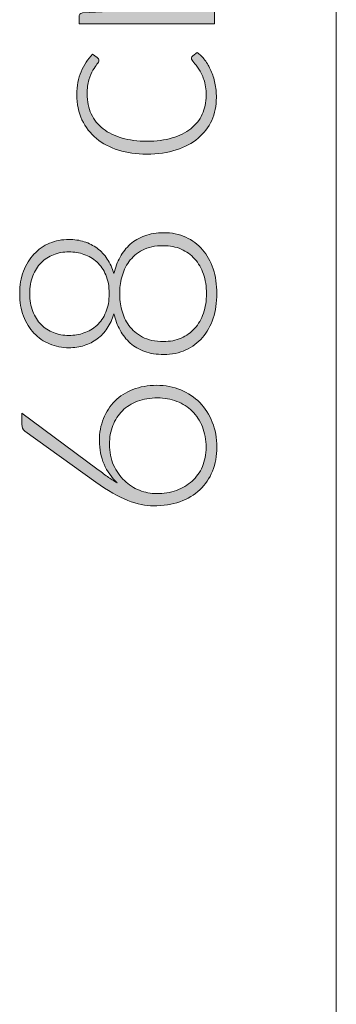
# Model space of a CAD drawing. Header units: inches. Extents: x 3.8 to 16.8, y -20.4 to -7.5.
# Tile 2 of 8: x 3.791 to 4.551, y -18.016 to -15.653. Entities that reach past the tile are written whole.
import ezdxf

# ---------------------------------------------------------------- set-up
doc = ezdxf.new("R2010")
doc.units = ezdxf.units.IN
doc.header["$MEASUREMENT"] = 0
doc.layers.add('Capa 1', color=7, linetype='Continuous')

# ---------------------------------------------------------------- blocks, each defined once
blk = doc.blocks.new('block 6')
at = {"layer": 'Capa 1'}
h = blk.add_hatch(color=250, dxfattribs=at)
h.dxf.hatch_style = 2
edge = h.paths.add_edge_path()
edge.add_spline(control_points=[(4.2591, -15.6627), (4.2591, -15.6627), (3.9335, -15.6627), (3.9335, -15.6627), (3.9335, -15.6627), (3.9335, -15.6462), (3.9335, -15.6462), (3.9335, -15.6407), (3.9362, -15.6375), (3.9417, -15.6367), (3.9417, -15.6367), (3.9888, -15.6338), (3.9888, -15.6338), (3.9799, -15.6276), (3.9717, -15.6211), (3.9643, -15.6141), (3.9568, -15.6071), (3.9505, -15.5996), (3.9451, -15.5917), (3.9398, -15.5838), (3.9356, -15.5753), (3.9327, -15.5663), (3.9297, -15.5573), (3.9283, -15.5478), (3.9283, -15.5378), (3.9283, -15.5147), (3.9352, -15.4963), (3.949, -15.4825), (3.9629, -15.4688), (3.9822, -15.4595), (4.0068, -15.4546), (3.9933, -15.4508), (3.9816, -15.4454), (3.9718, -15.4386), (3.962, -15.4317), (3.9538, -15.4238), (3.9474, -15.4149), (3.941, -15.4061), (3.9362, -15.3964), (3.933, -15.3859), (3.9299, -15.3754), (3.9283, -15.3647), (3.9283, -15.3537), (3.9283, -15.338), (3.9309, -15.324), (3.9363, -15.3115), (3.9416, -15.299), (3.9495, -15.2884), (3.96, -15.2796), (3.9705, -15.2709), (3.9834, -15.2642), (3.9986, -15.2595), (4.0139, -15.2548), (4.0313, -15.2525), (4.051, -15.2525), (4.051, -15.2525), (4.2591, -15.2525), (4.2591, -15.2525), (4.2591, -15.2525), (4.2591, -15.2827), (4.2591, -15.2827), (4.2591, -15.2827), (4.051, -15.2827), (4.051, -15.2827), (4.0191, -15.2827), (3.9948, -15.2894), (3.9782, -15.3027), (3.9615, -15.3161), (3.9531, -15.3351), (3.9531, -15.3599), (3.9531, -15.3709), (3.9552, -15.3815), (3.9593, -15.3915), (3.9635, -15.4016), (3.9697, -15.4105), (3.9778, -15.4182), (3.986, -15.4259), (3.9962, -15.4321), (4.0084, -15.4366), (4.0207, -15.4412), (4.0348, -15.4435), (4.051, -15.4435), (4.051, -15.4435), (4.2591, -15.4435), (4.2591, -15.4435), (4.2591, -15.4435), (4.2591, -15.4736), (4.2591, -15.4736), (4.2591, -15.4736), (4.051, -15.4736), (4.051, -15.4736), (4.0193, -15.4736), (3.9951, -15.4798), (3.9783, -15.4921), (3.9615, -15.5044), (3.9531, -15.5223), (3.9531, -15.5458), (3.9531, -15.5629), (3.9584, -15.5788), (3.969, -15.5934), (3.9796, -15.608), (3.9943, -15.6211), (4.013, -15.6325), (4.013, -15.6325), (4.2591, -15.6325), (4.2591, -15.6325), (4.2591, -15.6325), (4.2591, -15.6627), (4.2591, -15.6627)], knot_values=[0, 0, 0, 0, 1, 1, 1, 2, 2, 2, 3, 3, 3, 4, 4, 4, 5, 5, 5, 6, 6, 6, 7, 7, 7, 8, 8, 8, 9, 9, 9, 10, 10, 10, 11, 11, 11, 12, 12, 12, 13, 13, 13, 14, 14, 14, 15, 15, 15, 16, 16, 16, 17, 17, 17, 18, 18, 18, 19, 19, 19, 20, 20, 20, 21, 21, 21, 22, 22, 22, 23, 23, 23, 24, 24, 24, 25, 25, 25, 26, 26, 26, 27, 27, 27, 28, 28, 28, 29, 29, 29, 30, 30, 30, 31, 31, 31, 32, 32, 32, 33, 33, 33, 34, 34, 34, 35, 35, 35, 36, 36, 36, 36], degree=3, periodic=1)
h = blk.add_hatch(color=250, dxfattribs=at)
h.dxf.hatch_style = 2
edge = h.paths.add_edge_path()
edge.add_spline(control_points=[(3.977, -15.7437), (3.9781, -15.7448), (3.979, -15.7458), (3.9798, -15.7467), (3.9806, -15.7477), (3.9809, -15.749), (3.9809, -15.7507), (3.9809, -15.7528), (3.9795, -15.7558), (3.9765, -15.7595), (3.9736, -15.7632), (3.9704, -15.7681), (3.9669, -15.7742), (3.9634, -15.7804), (3.9602, -15.788), (3.9572, -15.7973), (3.9543, -15.8065), (3.9528, -15.8177), (3.9528, -15.8308), (3.9528, -15.849), (3.9561, -15.8652), (3.9628, -15.8792), (3.9694, -15.8933), (3.979, -15.9052), (3.9914, -15.9148), (4.0039, -15.9245), (4.0189, -15.9318), (4.0366, -15.9369), (4.0542, -15.942), (4.0741, -15.9446), (4.0961, -15.9446), (4.119, -15.9446), (4.1393, -15.942), (4.157, -15.9368), (4.1747, -15.9316), (4.1895, -15.9242), (4.2017, -15.9147), (4.2138, -15.9051), (4.223, -15.8936), (4.2293, -15.88), (4.2356, -15.8665), (4.2388, -15.8514), (4.2388, -15.8349), (4.2388, -15.8197), (4.237, -15.8069), (4.2332, -15.7966), (4.2295, -15.7864), (4.2255, -15.7779), (4.2211, -15.7712), (4.2168, -15.7646), (4.2127, -15.7592), (4.209, -15.7553), (4.2053, -15.7514), (4.2035, -15.7483), (4.2035, -15.7459), (4.2035, -15.7432), (4.2045, -15.7411), (4.2067, -15.7396), (4.2067, -15.7396), (4.2172, -15.7313), (4.2172, -15.7313), (4.2237, -15.7362), (4.2299, -15.7424), (4.2355, -15.7498), (4.2412, -15.7572), (4.2461, -15.7655), (4.2502, -15.7749), (4.2544, -15.7842), (4.2576, -15.7943), (4.2599, -15.8052), (4.2622, -15.8161), (4.2633, -15.8275), (4.2633, -15.8394), (4.2633, -15.8595), (4.2596, -15.8779), (4.2521, -15.8945), (4.2445, -15.9111), (4.2336, -15.9254), (4.2193, -15.9374), (4.205, -15.9494), (4.1875, -15.9587), (4.1668, -15.9654), (4.1461, -15.972), (4.1225, -15.9754), (4.0961, -15.9754), (4.0713, -15.9754), (4.0486, -15.9722), (4.0281, -15.9658), (4.0076, -15.9595), (3.9899, -15.9502), (3.9751, -15.938), (3.9602, -15.9258), (3.9487, -15.9109), (3.9405, -15.8932), (3.9324, -15.8756), (3.9283, -15.8553), (3.9283, -15.8324), (3.9283, -15.8119), (3.9316, -15.7936), (3.9384, -15.7776), (3.9452, -15.7616), (3.9543, -15.7477), (3.9659, -15.7358), (3.9659, -15.7358), (3.977, -15.7437), (3.977, -15.7437)], knot_values=[0, 0, 0, 0, 1, 1, 1, 2, 2, 2, 3, 3, 3, 4, 4, 4, 5, 5, 5, 6, 6, 6, 7, 7, 7, 8, 8, 8, 9, 9, 9, 10, 10, 10, 11, 11, 11, 12, 12, 12, 13, 13, 13, 14, 14, 14, 15, 15, 15, 16, 16, 16, 17, 17, 17, 18, 18, 18, 19, 19, 19, 20, 20, 20, 21, 21, 21, 22, 22, 22, 23, 23, 23, 24, 24, 24, 25, 25, 25, 26, 26, 26, 27, 27, 27, 28, 28, 28, 29, 29, 29, 30, 30, 30, 31, 31, 31, 32, 32, 32, 33, 33, 33, 34, 34, 34, 35, 35, 35, 35], degree=3, periodic=1)
h = blk.add_hatch(color=250, dxfattribs=at)
h.dxf.hatch_style = 2
edge = h.paths.add_edge_path()
edge.add_spline(control_points=[(4.2643, -16.3103), (4.2643, -16.3319), (4.2614, -16.3516), (4.2555, -16.3695), (4.2496, -16.3874), (4.2411, -16.4028), (4.23, -16.4156), (4.2188, -16.4284), (4.2054, -16.4384), (4.1897, -16.4456), (4.174, -16.4528), (4.1563, -16.4564), (4.1367, -16.4564), (4.1197, -16.4564), (4.1045, -16.4541), (4.0912, -16.4493), (4.0779, -16.4445), (4.0663, -16.4378), (4.0565, -16.4291), (4.0467, -16.4204), (4.0385, -16.4101), (4.032, -16.3981), (4.0255, -16.3861), (4.0205, -16.373), (4.0173, -16.3586), (4.0133, -16.3717), (4.008, -16.3834), (4.0012, -16.3935), (3.9945, -16.4037), (3.9864, -16.4122), (3.977, -16.4191), (3.9676, -16.426), (3.9572, -16.4312), (3.9458, -16.4348), (3.9343, -16.4384), (3.9221, -16.4402), (3.909, -16.4402), (3.8926, -16.4402), (3.8772, -16.4372), (3.8628, -16.4312), (3.8484, -16.4251), (3.8359, -16.4165), (3.8252, -16.4053), (3.8145, -16.394), (3.8061, -16.3804), (3.8, -16.3644), (3.7939, -16.3485), (3.7908, -16.3304), (3.7908, -16.3103), (3.7908, -16.2904), (3.7939, -16.2724), (3.8, -16.2564), (3.8061, -16.2404), (3.8145, -16.2268), (3.8252, -16.2154), (3.8359, -16.2041), (3.8484, -16.1954), (3.8628, -16.1894), (3.8772, -16.1833), (3.8926, -16.1803), (3.909, -16.1803), (3.9221, -16.1803), (3.9343, -16.1821), (3.9458, -16.1857), (3.9572, -16.1893), (3.9676, -16.1946), (3.977, -16.2016), (3.9864, -16.2086), (3.9945, -16.2172), (4.0012, -16.2273), (4.008, -16.2375), (4.0133, -16.2492), (4.0173, -16.2623), (4.0205, -16.2479), (4.0255, -16.2347), (4.032, -16.2227), (4.0385, -16.2108), (4.0467, -16.2005), (4.0565, -16.1917), (4.0663, -16.1831), (4.0779, -16.1763), (4.0912, -16.1714), (4.1045, -16.1666), (4.1197, -16.1641), (4.1367, -16.1641), (4.1563, -16.1641), (4.174, -16.1677), (4.1897, -16.1749), (4.2054, -16.1821), (4.2188, -16.1921), (4.23, -16.2049), (4.2411, -16.2178), (4.2496, -16.2331), (4.2555, -16.251), (4.2614, -16.2689), (4.2643, -16.2887), (4.2643, -16.3103)], knot_values=[0, 0, 0, 0, 1, 1, 1, 2, 2, 2, 3, 3, 3, 4, 4, 4, 5, 5, 5, 6, 6, 6, 7, 7, 7, 8, 8, 8, 9, 9, 9, 10, 10, 10, 11, 11, 11, 12, 12, 12, 13, 13, 13, 14, 14, 14, 15, 15, 15, 16, 16, 16, 17, 17, 17, 18, 18, 18, 19, 19, 19, 20, 20, 20, 21, 21, 21, 22, 22, 22, 23, 23, 23, 24, 24, 24, 25, 25, 25, 26, 26, 26, 27, 27, 27, 28, 28, 28, 29, 29, 29, 30, 30, 30, 31, 31, 31, 32, 32, 32, 32], degree=3, periodic=1)
edge = h.paths.add_edge_path()
edge.add_spline(control_points=[(4.0058, -16.3103), (4.0058, -16.2931), (4.0031, -16.2782), (3.9978, -16.2656), (3.9925, -16.253), (3.9853, -16.2426), (3.9762, -16.2343), (3.9671, -16.2261), (3.9568, -16.22), (3.9453, -16.2161), (3.9337, -16.2121), (3.9217, -16.2102), (3.9093, -16.2102), (3.896, -16.2102), (3.8836, -16.2124), (3.8721, -16.2169), (3.8607, -16.2213), (3.8507, -16.2278), (3.8422, -16.2364), (3.8337, -16.245), (3.8271, -16.2555), (3.8222, -16.2678), (3.8175, -16.2802), (3.815, -16.2944), (3.815, -16.3103), (3.815, -16.3262), (3.8175, -16.3404), (3.8222, -16.3529), (3.8271, -16.3653), (3.8337, -16.3759), (3.8422, -16.3845), (3.8507, -16.393), (3.8607, -16.3996), (3.8721, -16.404), (3.8836, -16.4085), (3.896, -16.4107), (3.9093, -16.4107), (3.9217, -16.4107), (3.9337, -16.4087), (3.9453, -16.4048), (3.9568, -16.4009), (3.9671, -16.3948), (3.9762, -16.3865), (3.9853, -16.3783), (3.9925, -16.3679), (3.9978, -16.3552), (4.0031, -16.3426), (4.0058, -16.3277), (4.0058, -16.3103)], knot_values=[0, 0, 0, 0, 1, 1, 1, 2, 2, 2, 3, 3, 3, 4, 4, 4, 5, 5, 5, 6, 6, 6, 7, 7, 7, 8, 8, 8, 9, 9, 9, 10, 10, 10, 11, 11, 11, 12, 12, 12, 13, 13, 13, 14, 14, 14, 15, 15, 15, 16, 16, 16, 16], degree=3, periodic=1)
edge = h.paths.add_edge_path()
edge.add_spline(control_points=[(4.2394, -16.3103), (4.2394, -16.2931), (4.237, -16.2775), (4.2321, -16.2634), (4.2272, -16.2493), (4.2202, -16.2372), (4.2111, -16.227), (4.2021, -16.2169), (4.1913, -16.209), (4.1786, -16.2035), (4.1659, -16.198), (4.1519, -16.1953), (4.1364, -16.1953), (4.1161, -16.1953), (4.0992, -16.1989), (4.0857, -16.206), (4.0721, -16.2133), (4.0613, -16.2225), (4.0533, -16.2337), (4.0452, -16.2449), (4.0395, -16.2573), (4.0361, -16.2709), (4.0327, -16.2844), (4.031, -16.2976), (4.031, -16.3103), (4.031, -16.323), (4.0327, -16.3361), (4.0361, -16.3497), (4.0395, -16.3632), (4.0452, -16.3756), (4.0533, -16.3868), (4.0613, -16.3981), (4.0721, -16.4073), (4.0857, -16.4145), (4.0992, -16.4217), (4.1161, -16.4253), (4.1364, -16.4253), (4.1519, -16.4253), (4.1659, -16.4226), (4.1786, -16.4171), (4.1913, -16.4115), (4.2021, -16.4038), (4.2111, -16.3937), (4.2202, -16.3836), (4.2272, -16.3715), (4.2321, -16.3573), (4.237, -16.3431), (4.2394, -16.3274), (4.2394, -16.3103)], knot_values=[0, 0, 0, 0, 1, 1, 1, 2, 2, 2, 3, 3, 3, 4, 4, 4, 5, 5, 5, 6, 6, 6, 7, 7, 7, 8, 8, 8, 9, 9, 9, 10, 10, 10, 11, 11, 11, 12, 12, 12, 13, 13, 13, 14, 14, 14, 15, 15, 15, 16, 16, 16, 16], degree=3, periodic=1)
h = blk.add_hatch(color=250, dxfattribs=at)
h.dxf.hatch_style = 2
edge = h.paths.add_edge_path()
edge.add_spline(control_points=[(3.9823, -16.6636), (3.9823, -16.6443), (3.9855, -16.6265), (3.9921, -16.6102), (3.9986, -16.5939), (4.0078, -16.5799), (4.0197, -16.5681), (4.0316, -16.5563), (4.046, -16.5471), (4.0629, -16.5405), (4.0798, -16.5338), (4.0988, -16.5304), (4.1197, -16.5304), (4.1406, -16.5304), (4.1599, -16.5341), (4.1776, -16.5414), (4.1953, -16.5487), (4.2105, -16.5589), (4.2234, -16.5719), (4.2363, -16.5849), (4.2463, -16.6006), (4.2535, -16.6188), (4.2607, -16.637), (4.2643, -16.657), (4.2643, -16.6788), (4.2643, -16.6998), (4.2608, -16.719), (4.2538, -16.7363), (4.2469, -16.7537), (4.2368, -16.7686), (4.2237, -16.781), (4.2107, -16.7934), (4.1947, -16.803), (4.1758, -16.8098), (4.1569, -16.8165), (4.1356, -16.8199), (4.1118, -16.8199), (4.0937, -16.8199), (4.0733, -16.8155), (4.0505, -16.8066), (4.0277, -16.7977), (4.0021, -16.7831), (3.9737, -16.7627), (3.9737, -16.7627), (3.8036, -16.6401), (3.8036, -16.6401), (3.7986, -16.6365), (3.7961, -16.6311), (3.7961, -16.6239), (3.7961, -16.6239), (3.7961, -16.5972), (3.7961, -16.5972), (3.7961, -16.5972), (3.9764, -16.7312), (3.9764, -16.7312), (3.9853, -16.7378), (3.9937, -16.7439), (4.0016, -16.7494), (4.0094, -16.7549), (4.0172, -16.7599), (4.0248, -16.7643), (4.0115, -16.7518), (4.0011, -16.737), (3.9935, -16.7198), (3.986, -16.7026), (3.9823, -16.6839), (3.9823, -16.6636)], knot_values=[0, 0, 0, 0, 1, 1, 1, 2, 2, 2, 3, 3, 3, 4, 4, 4, 5, 5, 5, 6, 6, 6, 7, 7, 7, 8, 8, 8, 9, 9, 9, 10, 10, 10, 11, 11, 11, 12, 12, 12, 13, 13, 13, 14, 14, 14, 15, 15, 15, 16, 16, 16, 17, 17, 17, 18, 18, 18, 19, 19, 19, 20, 20, 20, 21, 21, 21, 22, 22, 22, 22], degree=3, periodic=1)
edge = h.paths.add_edge_path()
edge.add_spline(control_points=[(4.1194, -16.7904), (4.1366, -16.7904), (4.1525, -16.7878), (4.1671, -16.7826), (4.1818, -16.7774), (4.1944, -16.77), (4.2049, -16.7605), (4.2155, -16.7509), (4.2237, -16.7393), (4.2296, -16.7255), (4.2355, -16.7118), (4.2385, -16.6963), (4.2385, -16.6792), (4.2385, -16.6609), (4.2355, -16.6445), (4.2296, -16.6299), (4.2237, -16.6153), (4.2156, -16.6028), (4.2053, -16.5926), (4.1949, -16.5823), (4.1826, -16.5744), (4.1683, -16.5689), (4.154, -16.5634), (4.1385, -16.5606), (4.1217, -16.5606), (4.104, -16.5606), (4.088, -16.5633), (4.0737, -16.5687), (4.0594, -16.5741), (4.0473, -16.5818), (4.0374, -16.5916), (4.0275, -16.6015), (4.0198, -16.6132), (4.0145, -16.6267), (4.0091, -16.6403), (4.0065, -16.6553), (4.0065, -16.6719), (4.0065, -16.6905), (4.0098, -16.7072), (4.0164, -16.7219), (4.0231, -16.7366), (4.0317, -16.7491), (4.0423, -16.7592), (4.0529, -16.7694), (4.0649, -16.7771), (4.0785, -16.7824), (4.092, -16.7877), (4.1056, -16.7904), (4.1194, -16.7904)], knot_values=[0, 0, 0, 0, 1, 1, 1, 2, 2, 2, 3, 3, 3, 4, 4, 4, 5, 5, 5, 6, 6, 6, 7, 7, 7, 8, 8, 8, 9, 9, 9, 10, 10, 10, 11, 11, 11, 12, 12, 12, 13, 13, 13, 14, 14, 14, 15, 15, 15, 16, 16, 16, 16], degree=3, periodic=1)
at = {"layer": 'Capa 1', "lineweight": 0}
for points, knots in [([(4.2591, -15.6627), (4.2591, -15.6627), (3.9335, -15.6627), (3.9335, -15.6627), (3.9335, -15.6627), (3.9335, -15.6462), (3.9335, -15.6462), (3.9335, -15.6407), (3.9362, -15.6375), (3.9417, -15.6367), (3.9417, -15.6367), (3.9888, -15.6338), (3.9888, -15.6338), (3.9799, -15.6276), (3.9717, -15.6211), (3.9643, -15.6141), (3.9568, -15.6071), (3.9505, -15.5996), (3.9451, -15.5917), (3.9398, -15.5838), (3.9356, -15.5753), (3.9327, -15.5663), (3.9297, -15.5573), (3.9283, -15.5478), (3.9283, -15.5378), (3.9283, -15.5147), (3.9352, -15.4963), (3.949, -15.4825), (3.9629, -15.4688), (3.9822, -15.4595), (4.0068, -15.4546), (3.9933, -15.4508), (3.9816, -15.4454), (3.9718, -15.4386), (3.962, -15.4317), (3.9538, -15.4238), (3.9474, -15.4149), (3.941, -15.4061), (3.9362, -15.3964), (3.933, -15.3859), (3.9299, -15.3754), (3.9283, -15.3647), (3.9283, -15.3537), (3.9283, -15.338), (3.9309, -15.324), (3.9363, -15.3115), (3.9416, -15.299), (3.9495, -15.2884), (3.96, -15.2796), (3.9705, -15.2709), (3.9834, -15.2642), (3.9986, -15.2595), (4.0139, -15.2548), (4.0313, -15.2525), (4.051, -15.2525), (4.051, -15.2525), (4.2591, -15.2525), (4.2591, -15.2525), (4.2591, -15.2525), (4.2591, -15.2827), (4.2591, -15.2827), (4.2591, -15.2827), (4.051, -15.2827), (4.051, -15.2827), (4.0191, -15.2827), (3.9948, -15.2894), (3.9782, -15.3027), (3.9615, -15.3161), (3.9531, -15.3351), (3.9531, -15.3599), (3.9531, -15.3709), (3.9552, -15.3815), (3.9593, -15.3915), (3.9635, -15.4016), (3.9697, -15.4105), (3.9778, -15.4182), (3.986, -15.4259), (3.9962, -15.4321), (4.0084, -15.4366), (4.0207, -15.4412), (4.0348, -15.4435), (4.051, -15.4435), (4.051, -15.4435), (4.2591, -15.4435), (4.2591, -15.4435), (4.2591, -15.4435), (4.2591, -15.4736), (4.2591, -15.4736), (4.2591, -15.4736), (4.051, -15.4736), (4.051, -15.4736), (4.0193, -15.4736), (3.9951, -15.4798), (3.9783, -15.4921), (3.9615, -15.5044), (3.9531, -15.5223), (3.9531, -15.5458), (3.9531, -15.5629), (3.9584, -15.5788), (3.969, -15.5934), (3.9796, -15.608), (3.9943, -15.6211), (4.013, -15.6325), (4.013, -15.6325), (4.2591, -15.6325), (4.2591, -15.6325), (4.2591, -15.6325), (4.2591, -15.6627), (4.2591, -15.6627)], [0, 0, 0, 0, 1, 1, 1, 2, 2, 2, 3, 3, 3, 4, 4, 4, 5, 5, 5, 6, 6, 6, 7, 7, 7, 8, 8, 8, 9, 9, 9, 10, 10, 10, 11, 11, 11, 12, 12, 12, 13, 13, 13, 14, 14, 14, 15, 15, 15, 16, 16, 16, 17, 17, 17, 18, 18, 18, 19, 19, 19, 20, 20, 20, 21, 21, 21, 22, 22, 22, 23, 23, 23, 24, 24, 24, 25, 25, 25, 26, 26, 26, 27, 27, 27, 28, 28, 28, 29, 29, 29, 30, 30, 30, 31, 31, 31, 32, 32, 32, 33, 33, 33, 34, 34, 34, 35, 35, 35, 36, 36, 36, 36]), ([(3.977, -15.7437), (3.9781, -15.7448), (3.979, -15.7458), (3.9798, -15.7467), (3.9806, -15.7477), (3.9809, -15.749), (3.9809, -15.7507), (3.9809, -15.7528), (3.9795, -15.7558), (3.9765, -15.7595), (3.9736, -15.7632), (3.9704, -15.7681), (3.9669, -15.7742), (3.9634, -15.7804), (3.9602, -15.788), (3.9572, -15.7973), (3.9543, -15.8065), (3.9528, -15.8177), (3.9528, -15.8308), (3.9528, -15.849), (3.9561, -15.8652), (3.9628, -15.8792), (3.9694, -15.8933), (3.979, -15.9052), (3.9914, -15.9148), (4.0039, -15.9245), (4.0189, -15.9318), (4.0366, -15.9369), (4.0542, -15.942), (4.0741, -15.9446), (4.0961, -15.9446), (4.119, -15.9446), (4.1393, -15.942), (4.157, -15.9368), (4.1747, -15.9316), (4.1895, -15.9242), (4.2017, -15.9147), (4.2138, -15.9051), (4.223, -15.8936), (4.2293, -15.88), (4.2356, -15.8665), (4.2388, -15.8514), (4.2388, -15.8349), (4.2388, -15.8197), (4.237, -15.8069), (4.2332, -15.7966), (4.2295, -15.7864), (4.2255, -15.7779), (4.2211, -15.7712), (4.2168, -15.7646), (4.2127, -15.7592), (4.209, -15.7553), (4.2053, -15.7514), (4.2035, -15.7483), (4.2035, -15.7459), (4.2035, -15.7432), (4.2045, -15.7411), (4.2067, -15.7396), (4.2067, -15.7396), (4.2172, -15.7313), (4.2172, -15.7313), (4.2237, -15.7362), (4.2299, -15.7424), (4.2355, -15.7498), (4.2412, -15.7572), (4.2461, -15.7655), (4.2502, -15.7749), (4.2544, -15.7842), (4.2576, -15.7943), (4.2599, -15.8052), (4.2622, -15.8161), (4.2633, -15.8275), (4.2633, -15.8394), (4.2633, -15.8595), (4.2596, -15.8779), (4.2521, -15.8945), (4.2445, -15.9111), (4.2336, -15.9254), (4.2193, -15.9374), (4.205, -15.9494), (4.1875, -15.9587), (4.1668, -15.9654), (4.1461, -15.972), (4.1225, -15.9754), (4.0961, -15.9754), (4.0713, -15.9754), (4.0486, -15.9722), (4.0281, -15.9658), (4.0076, -15.9595), (3.9899, -15.9502), (3.9751, -15.938), (3.9602, -15.9258), (3.9487, -15.9109), (3.9405, -15.8932), (3.9324, -15.8756), (3.9283, -15.8553), (3.9283, -15.8324), (3.9283, -15.8119), (3.9316, -15.7936), (3.9384, -15.7776), (3.9452, -15.7616), (3.9543, -15.7477), (3.9659, -15.7358), (3.9659, -15.7358), (3.977, -15.7437), (3.977, -15.7437)], [0, 0, 0, 0, 1, 1, 1, 2, 2, 2, 3, 3, 3, 4, 4, 4, 5, 5, 5, 6, 6, 6, 7, 7, 7, 8, 8, 8, 9, 9, 9, 10, 10, 10, 11, 11, 11, 12, 12, 12, 13, 13, 13, 14, 14, 14, 15, 15, 15, 16, 16, 16, 17, 17, 17, 18, 18, 18, 19, 19, 19, 20, 20, 20, 21, 21, 21, 22, 22, 22, 23, 23, 23, 24, 24, 24, 25, 25, 25, 26, 26, 26, 27, 27, 27, 28, 28, 28, 29, 29, 29, 30, 30, 30, 31, 31, 31, 32, 32, 32, 33, 33, 33, 34, 34, 34, 35, 35, 35, 35]), ([(4.2643, -16.3103), (4.2643, -16.3319), (4.2614, -16.3516), (4.2555, -16.3695), (4.2496, -16.3874), (4.2411, -16.4028), (4.23, -16.4156), (4.2188, -16.4284), (4.2054, -16.4384), (4.1897, -16.4456), (4.174, -16.4528), (4.1563, -16.4564), (4.1367, -16.4564), (4.1197, -16.4564), (4.1045, -16.4541), (4.0912, -16.4493), (4.0779, -16.4445), (4.0663, -16.4378), (4.0565, -16.4291), (4.0467, -16.4204), (4.0385, -16.4101), (4.032, -16.3981), (4.0255, -16.3861), (4.0205, -16.373), (4.0173, -16.3586), (4.0133, -16.3717), (4.008, -16.3834), (4.0012, -16.3935), (3.9945, -16.4037), (3.9864, -16.4122), (3.977, -16.4191), (3.9676, -16.426), (3.9572, -16.4312), (3.9458, -16.4348), (3.9343, -16.4384), (3.9221, -16.4402), (3.909, -16.4402), (3.8926, -16.4402), (3.8772, -16.4372), (3.8628, -16.4312), (3.8484, -16.4251), (3.8359, -16.4165), (3.8252, -16.4053), (3.8145, -16.394), (3.8061, -16.3804), (3.8, -16.3644), (3.7939, -16.3485), (3.7908, -16.3304), (3.7908, -16.3103), (3.7908, -16.2904), (3.7939, -16.2724), (3.8, -16.2564), (3.8061, -16.2404), (3.8145, -16.2268), (3.8252, -16.2154), (3.8359, -16.2041), (3.8484, -16.1954), (3.8628, -16.1894), (3.8772, -16.1833), (3.8926, -16.1803), (3.909, -16.1803), (3.9221, -16.1803), (3.9343, -16.1821), (3.9458, -16.1857), (3.9572, -16.1893), (3.9676, -16.1946), (3.977, -16.2016), (3.9864, -16.2086), (3.9945, -16.2172), (4.0012, -16.2273), (4.008, -16.2375), (4.0133, -16.2492), (4.0173, -16.2623), (4.0205, -16.2479), (4.0255, -16.2347), (4.032, -16.2227), (4.0385, -16.2108), (4.0467, -16.2005), (4.0565, -16.1917), (4.0663, -16.1831), (4.0779, -16.1763), (4.0912, -16.1714), (4.1045, -16.1666), (4.1197, -16.1641), (4.1367, -16.1641), (4.1563, -16.1641), (4.174, -16.1677), (4.1897, -16.1749), (4.2054, -16.1821), (4.2188, -16.1921), (4.23, -16.2049), (4.2411, -16.2178), (4.2496, -16.2331), (4.2555, -16.251), (4.2614, -16.2689), (4.2643, -16.2887), (4.2643, -16.3103)], [0, 0, 0, 0, 1, 1, 1, 2, 2, 2, 3, 3, 3, 4, 4, 4, 5, 5, 5, 6, 6, 6, 7, 7, 7, 8, 8, 8, 9, 9, 9, 10, 10, 10, 11, 11, 11, 12, 12, 12, 13, 13, 13, 14, 14, 14, 15, 15, 15, 16, 16, 16, 17, 17, 17, 18, 18, 18, 19, 19, 19, 20, 20, 20, 21, 21, 21, 22, 22, 22, 23, 23, 23, 24, 24, 24, 25, 25, 25, 26, 26, 26, 27, 27, 27, 28, 28, 28, 29, 29, 29, 30, 30, 30, 31, 31, 31, 32, 32, 32, 32]), ([(4.0058, -16.3103), (4.0058, -16.2931), (4.0031, -16.2782), (3.9978, -16.2656), (3.9925, -16.253), (3.9853, -16.2426), (3.9762, -16.2343), (3.9671, -16.2261), (3.9568, -16.22), (3.9453, -16.2161), (3.9337, -16.2121), (3.9217, -16.2102), (3.9093, -16.2102), (3.896, -16.2102), (3.8836, -16.2124), (3.8721, -16.2169), (3.8607, -16.2213), (3.8507, -16.2278), (3.8422, -16.2364), (3.8337, -16.245), (3.8271, -16.2555), (3.8222, -16.2678), (3.8175, -16.2802), (3.815, -16.2944), (3.815, -16.3103), (3.815, -16.3262), (3.8175, -16.3404), (3.8222, -16.3529), (3.8271, -16.3653), (3.8337, -16.3759), (3.8422, -16.3845), (3.8507, -16.393), (3.8607, -16.3996), (3.8721, -16.404), (3.8836, -16.4085), (3.896, -16.4107), (3.9093, -16.4107), (3.9217, -16.4107), (3.9337, -16.4087), (3.9453, -16.4048), (3.9568, -16.4009), (3.9671, -16.3948), (3.9762, -16.3865), (3.9853, -16.3783), (3.9925, -16.3679), (3.9978, -16.3552), (4.0031, -16.3426), (4.0058, -16.3277), (4.0058, -16.3103)], [0, 0, 0, 0, 1, 1, 1, 2, 2, 2, 3, 3, 3, 4, 4, 4, 5, 5, 5, 6, 6, 6, 7, 7, 7, 8, 8, 8, 9, 9, 9, 10, 10, 10, 11, 11, 11, 12, 12, 12, 13, 13, 13, 14, 14, 14, 15, 15, 15, 16, 16, 16, 16]), ([(4.2394, -16.3103), (4.2394, -16.2931), (4.237, -16.2775), (4.2321, -16.2634), (4.2272, -16.2493), (4.2202, -16.2372), (4.2111, -16.227), (4.2021, -16.2169), (4.1913, -16.209), (4.1786, -16.2035), (4.1659, -16.198), (4.1519, -16.1953), (4.1364, -16.1953), (4.1161, -16.1953), (4.0992, -16.1989), (4.0857, -16.206), (4.0721, -16.2133), (4.0613, -16.2225), (4.0533, -16.2337), (4.0452, -16.2449), (4.0395, -16.2573), (4.0361, -16.2709), (4.0327, -16.2844), (4.031, -16.2976), (4.031, -16.3103), (4.031, -16.323), (4.0327, -16.3361), (4.0361, -16.3497), (4.0395, -16.3632), (4.0452, -16.3756), (4.0533, -16.3868), (4.0613, -16.3981), (4.0721, -16.4073), (4.0857, -16.4145), (4.0992, -16.4217), (4.1161, -16.4253), (4.1364, -16.4253), (4.1519, -16.4253), (4.1659, -16.4226), (4.1786, -16.4171), (4.1913, -16.4115), (4.2021, -16.4038), (4.2111, -16.3937), (4.2202, -16.3836), (4.2272, -16.3715), (4.2321, -16.3573), (4.237, -16.3431), (4.2394, -16.3274), (4.2394, -16.3103)], [0, 0, 0, 0, 1, 1, 1, 2, 2, 2, 3, 3, 3, 4, 4, 4, 5, 5, 5, 6, 6, 6, 7, 7, 7, 8, 8, 8, 9, 9, 9, 10, 10, 10, 11, 11, 11, 12, 12, 12, 13, 13, 13, 14, 14, 14, 15, 15, 15, 16, 16, 16, 16]), ([(3.9823, -16.6636), (3.9823, -16.6443), (3.9855, -16.6265), (3.9921, -16.6102), (3.9986, -16.5939), (4.0078, -16.5799), (4.0197, -16.5681), (4.0316, -16.5563), (4.046, -16.5471), (4.0629, -16.5405), (4.0798, -16.5338), (4.0988, -16.5304), (4.1197, -16.5304), (4.1406, -16.5304), (4.1599, -16.5341), (4.1776, -16.5414), (4.1953, -16.5487), (4.2105, -16.5589), (4.2234, -16.5719), (4.2363, -16.5849), (4.2463, -16.6006), (4.2535, -16.6188), (4.2607, -16.637), (4.2643, -16.657), (4.2643, -16.6788), (4.2643, -16.6998), (4.2608, -16.719), (4.2538, -16.7363), (4.2469, -16.7537), (4.2368, -16.7686), (4.2237, -16.781), (4.2107, -16.7934), (4.1947, -16.803), (4.1758, -16.8098), (4.1569, -16.8165), (4.1356, -16.8199), (4.1118, -16.8199), (4.0937, -16.8199), (4.0733, -16.8155), (4.0505, -16.8066), (4.0277, -16.7977), (4.0021, -16.7831), (3.9737, -16.7627), (3.9737, -16.7627), (3.8036, -16.6401), (3.8036, -16.6401), (3.7986, -16.6365), (3.7961, -16.6311), (3.7961, -16.6239), (3.7961, -16.6239), (3.7961, -16.5972), (3.7961, -16.5972), (3.7961, -16.5972), (3.9764, -16.7312), (3.9764, -16.7312), (3.9853, -16.7378), (3.9937, -16.7439), (4.0016, -16.7494), (4.0094, -16.7549), (4.0172, -16.7599), (4.0248, -16.7643), (4.0115, -16.7518), (4.0011, -16.737), (3.9935, -16.7198), (3.986, -16.7026), (3.9823, -16.6839), (3.9823, -16.6636)], [0, 0, 0, 0, 1, 1, 1, 2, 2, 2, 3, 3, 3, 4, 4, 4, 5, 5, 5, 6, 6, 6, 7, 7, 7, 8, 8, 8, 9, 9, 9, 10, 10, 10, 11, 11, 11, 12, 12, 12, 13, 13, 13, 14, 14, 14, 15, 15, 15, 16, 16, 16, 17, 17, 17, 18, 18, 18, 19, 19, 19, 20, 20, 20, 21, 21, 21, 22, 22, 22, 22]), ([(4.1194, -16.7904), (4.1366, -16.7904), (4.1525, -16.7878), (4.1671, -16.7826), (4.1818, -16.7774), (4.1944, -16.77), (4.2049, -16.7605), (4.2155, -16.7509), (4.2237, -16.7393), (4.2296, -16.7255), (4.2355, -16.7118), (4.2385, -16.6963), (4.2385, -16.6792), (4.2385, -16.6609), (4.2355, -16.6445), (4.2296, -16.6299), (4.2237, -16.6153), (4.2156, -16.6028), (4.2053, -16.5926), (4.1949, -16.5823), (4.1826, -16.5744), (4.1683, -16.5689), (4.154, -16.5634), (4.1385, -16.5606), (4.1217, -16.5606), (4.104, -16.5606), (4.088, -16.5633), (4.0737, -16.5687), (4.0594, -16.5741), (4.0473, -16.5818), (4.0374, -16.5916), (4.0275, -16.6015), (4.0198, -16.6132), (4.0145, -16.6267), (4.0091, -16.6403), (4.0065, -16.6553), (4.0065, -16.6719), (4.0065, -16.6905), (4.0098, -16.7072), (4.0164, -16.7219), (4.0231, -16.7366), (4.0317, -16.7491), (4.0423, -16.7592), (4.0529, -16.7694), (4.0649, -16.7771), (4.0785, -16.7824), (4.092, -16.7877), (4.1056, -16.7904), (4.1194, -16.7904)], [0, 0, 0, 0, 1, 1, 1, 2, 2, 2, 3, 3, 3, 4, 4, 4, 5, 5, 5, 6, 6, 6, 7, 7, 7, 8, 8, 8, 9, 9, 9, 10, 10, 10, 11, 11, 11, 12, 12, 12, 13, 13, 13, 14, 14, 14, 15, 15, 15, 16, 16, 16, 16])]:
    blk.add_open_spline(points, degree=3, knots=knots, dxfattribs=at)
blk = doc.blocks.new('block 7')
at = {"layer": 'Capa 1', "color": 250, "lineweight": 5}
blk.add_lwpolyline([(4.5513, -9.5892), (4.5513, -20.3705)], dxfattribs=at)

msp = doc.modelspace()

# ---------------------------------------------------------------- block references
at = {"layer": 'Capa 1'}
for name in ['block 7', 'block 6']:
    msp.add_blockref(name, (0, 0), dxfattribs=at)

doc.saveas('drawing.dxf')
